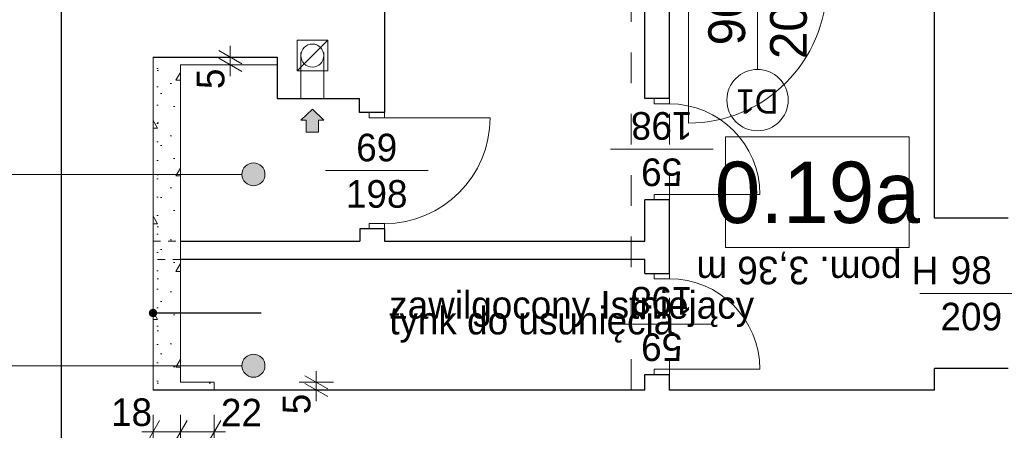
# Model space of a CAD drawing. Extents: x -145259 to -66341, y -2316 to 227384.
# Tile 7 of 141: x -127379 to -120953, y 54461 to 57137. Entities that reach past the tile are written whole.
import ezdxf

# ---------------------------------------------------------------- set-up
doc = ezdxf.new("R2010")
doc.units = 0
doc.header["$MEASUREMENT"] = 0
doc.linetypes.add('Hidden Line', pattern=[100, 50, -50])
doc.linetypes.add('Przerywana', pattern=[400, 200, -200])
for name, color, linetype, lineweight in [('Arch drzwi_Nr_Pióra__5', 7, 'Continuous', 13), ('Arch ocieplenie_Nr_Pióra__21', 7, 'Continuous', 13), ('Arch opisy okien_Nr_Pióra__5', 7, 'Continuous', 13), ('Arch opisy_Nr_Pióra__1', 7, 'Continuous', 25), ('Arch opisy_Nr_Pióra__21', 7, 'Continuous', 13), ('Arch wymiary_Nr_Pióra__21', 7, 'Continuous', 13), ('Arch wymiary_Nr_Pióra__5', 7, 'Continuous', 13), ('Arch zmurowania_Nr_Pióra__27', 7, 'Continuous', 35), ('Drzwi ArchiCAD_Nr_Pióra__27', 7, 'Continuous', 35), ('Drzwi ArchiCAD_Nr_Pióra__5', 7, 'Continuous', 13), ('Inwent kominy_Nr_Pióra__21', 7, 'Continuous', 13), ('INWENT OPISY_Nr_Pióra__21', 7, 'Continuous', 13), ('INWENT STROPY_Nr_Pióra__21', 7, 'Continuous', 13), ('INWENT. DRZWI_Nr_Pióra__21', 7, 'Continuous', 13), ('INWENT.ŚCIANY_Nr_Pióra__1', 7, 'Continuous', 25), ('INWENT.ŚCIANY_Nr_Pióra__20', 1, 'Continuous', 20)]:
    doc.layers.add(name, color=color, linetype=linetype, lineweight=lineweight)
for name, color, linetype in [('Arch ocieplenie', 7, 'Continuous'), ('Arch opisy', 7, 'Continuous'), ('Arch wymiary', 7, 'Continuous'), ('Arch zmurowania', 7, 'Continuous'), ('Drzwi ArchiCAD', 7, 'Continuous')]:
    doc.layers.add(name, color=color, linetype=linetype)
doc.layers.add('Arch opisy_Nr_Pióra__3', color=7, linetype='Continuous', lineweight=20, true_color=0xff6600)
doc.layers.add('INWENT.ŚCIANY_Nr_Pióra__2', color=7, linetype='Continuous', lineweight=13, true_color=0x7f7f7f)
doc.styles.add('GENERATED_STYLE_1', font='txt')
doc.styles.add('GENERATED_STYLE_5', font='txt')
doc.styles.add('GENERATED_STYLE_6', font='txt')
doc.styles.add('GENERATED_STYLE_7', font='txt')
doc.styles.add('GENERATED_STYLE_8', font='txt')
doc.dimstyles.new('GENERATED_STYLE__1', dxfattribs={"dimtxt": 179.999995, "dimasz": 114, "dimexe": 0.18, "dimexo": 0, "dimgap": 0.09, "dimtad": 1, "dimdec": 0, "dimlfac": 0.1, "dimzin": 0, "dimdsep": 46, "dimtxsty": 'GENERATED_STYLE_1', "dimblk": 'ARROWHEAD_2', "dimblk1": 'ARROWHEAD_2', "dimblk2": 'ARROWHEAD_2', "dimcen": 0.09, "dimclrd": 7, "dimclre": 7, "dimclrt": 7, "dimazin": 0, "dimtfac": 1, "dimtdec": 4, "dimtmove": 0, "dimatfit": 3, "dimfxl": 0, "dimtolj": 1, "dimtzin": 0, "dimarcsym": 0})
doc.dimstyles.new('GENERATED_STYLE__2', dxfattribs={"dimtxt": 179.999995, "dimasz": 114, "dimexe": 0.18, "dimexo": 0, "dimgap": 0.09, "dimtad": 1, "dimtih": 1, "dimtoh": 1, "dimdec": 0, "dimlfac": 0.1, "dimzin": 0, "dimdsep": 46, "dimtxsty": 'GENERATED_STYLE_1', "dimblk": 'ARROWHEAD_2', "dimblk1": 'ARROWHEAD_2', "dimblk2": 'ARROWHEAD_2', "dimcen": 0.09, "dimclrd": 7, "dimclre": 7, "dimclrt": 7, "dimazin": 0, "dimtfac": 1, "dimtdec": 4, "dimtmove": 0, "dimatfit": 3, "dimfxl": 0, "dimtolj": 1, "dimtzin": 0, "dimarcsym": 0})
doc.dimstyles.new('GENERATED_STYLE__9', dxfattribs={"dimtxt": 0.18, "dimasz": 109.44, "dimexe": 0.18, "dimexo": 0.0625, "dimgap": 0.09, "dimtad": 0, "dimtih": 1, "dimtoh": 1, "dimdec": 4, "dimzin": 0, "dimdsep": 46, "dimcen": 0.09, "dimadec": 0, "dimazin": 0, "dimtfac": 1, "dimtdec": 4, "dimtmove": 0, "dimatfit": 3, "dimldrblk": 'ARROWHEAD_11', "dimfxl": 0, "dimtolj": 1, "dimtzin": 0, "dimarcsym": 0})
pattern_1 = [(0, (0, 0), (0, 623.5383), [60, -300]), (0, (180, 311.8), (0, 623.5383), [60, -300]), (60, (0, 0), (-540, 311.7692), [60, -300]), (60, (360, 0), (-540, 311.7692), [60, -300]), (120, (60, 0), (540, 311.7692), [60, -300]), (120, (420, 0), (540, 311.7692), [60, -300]), (0, (0, 60), (0, 120), [0, -120, 0, -180.00001]), (45, (60, 60), (-84.85282, 84.85282), [0, -90, 0, -150.00001])]

# ---------------------------------------------------------------- blocks, each defined once
blk = doc.blocks.new('D1 Drzwi proste 14_8')
at = {"layer": 'Drzwi ArchiCAD_Nr_Pióra__27', "linetype": 'Continuous'}
for p, q in [((-510, 0), (-510, -115)), ((510, 0), (510, -115))]:
    blk.add_line(p, q, dxfattribs=at)
at = {"layer": 'Drzwi ArchiCAD_Nr_Pióra__5', "linetype": 'Continuous'}
for p, q in [((450, 0), (450, 900)), ((-450, 0), (-510, 0)), ((-510, 0), (-510, -115)), ((-450, -115), (-450, 0)), ((510, 0), (450, 0)), ((450, 0), (450, -115)), ((510, -115), (510, 0)), ((-510, -115), (-450, -115)), ((450, -115), (510, -115))]:
    blk.add_line(p, q, dxfattribs=at)
blk.add_arc((450, 0), 900, 90, 180, dxfattribs=at)
blk = doc.blocks.new('Ściana_100', base_point=(-123073.7, 57483.6))
at = {"layer": 'Arch zmurowania_Nr_Pióra__27', "linetype": 'Continuous'}
for p, q in [((-123073.7, 57478.6), (-123073.7, 57483.6)), ((-123073.7, 57363.6), (-123073.7, 57478.6)), ((-122053.7, 57478.6), (-122053.7, 57483.6)), ((-122053.7, 57363.6), (-122053.7, 57478.6))]:
    blk.add_line(p, q, dxfattribs=at)
at = {"layer": 'Drzwi ArchiCAD', "color": 8, "linetype": 'Continuous', "lineweight": 13, "true_color": 0x7f7f7f, "zscale": 1000, "rotation": 180}
blk.add_blockref('D1 Drzwi proste 14_8', (-122563.7, 57363.6), dxfattribs=at)
blk = doc.blocks.new('Ściana_103', base_point=(-126508.7, 54723.6))
at = {"layer": 'Arch ocieplenie_Nr_Pióra__21', "linetype": 'Continuous'}
h = blk.add_hatch(dxfattribs=at)
h.set_pattern_fill('Structural_Concrete', color=256, style=0, pattern_type=2)
h.set_pattern_definition(pattern_1)
h.paths.add_polyline_path([(-126328.7, 54773.6), (-126328.7, 56843.6), (-126508.7, 56893.6), (-126508.7, 54723.6)], flags=0)
for p, q in [((-126508.7, 56893.6), (-126508.7, 54723.6)), ((-126328.7, 54773.6), (-126328.7, 56843.6))]:
    blk.add_line(p, q, dxfattribs=at)
blk = doc.blocks.new('Ściana_104', base_point=(-126508.7, 54723.6))
at = {"layer": 'Arch ocieplenie_Nr_Pióra__21', "linetype": 'Continuous'}
h = blk.add_hatch(dxfattribs=at)
h.set_pattern_fill('Structural_Concrete', color=256, style=0, pattern_type=2)
h.set_pattern_definition(pattern_1)
h.paths.add_polyline_path([(-126508.7, 54723.6), (-126108.7, 54723.6), (-126108.7, 54773.6), (-126328.7, 54773.6)], flags=0)
for p, q in [((-126108.7, 54773.6), (-126328.7, 54773.6)), ((-126108.7, 54723.6), (-126108.7, 54773.6)), ((-126508.7, 54723.6), (-126108.7, 54723.6))]:
    blk.add_line(p, q, dxfattribs=at)
blk = doc.blocks.new('Ściana_105', base_point=(-126508.7, 56893.6))
at = {"layer": 'Arch ocieplenie_Nr_Pióra__21', "linetype": 'Continuous'}
h = blk.add_hatch(dxfattribs=at)
h.set_pattern_fill('Structural_Concrete', color=256, style=0, pattern_type=2)
h.set_pattern_definition(pattern_1)
h.paths.add_polyline_path([(-126328.7, 56843.6), (-125698.7, 56843.6), (-125698.7, 56893.6), (-126508.7, 56893.6)], flags=0)
for p, q in [((-125698.7, 56893.6), (-126508.7, 56893.6)), ((-125698.7, 56843.6), (-125698.7, 56893.6)), ((-126328.7, 56843.6), (-125698.7, 56843.6))]:
    blk.add_line(p, q, dxfattribs=at)
blk = doc.blocks.new('Linia_4', base_point=(-128861.5, 56129.2))
at = {"layer": 'Arch opisy_Nr_Pióra__21', "linetype": 'Continuous'}
blk.add_hatch(color=256, dxfattribs=at).paths.add_polyline_path([(-125778, 56129.2), (-125783.7, 56157.9), (-125800, 56182.2), (-125824.3, 56198.5), (-125853, 56204.2), (-125881.7, 56198.5), (-125906, 56182.2), (-125922.3, 56157.9), (-125928, 56129.2), (-125922.3, 56100.5), (-125906, 56076.2), (-125881.7, 56059.9), (-125853, 56054.2), (-125824.3, 56059.9), (-125800, 56076.2), (-125783.7, 56100.5)], flags=0)
blk.add_line((-128861.5, 56129.2), (-125928, 56129.2), dxfattribs=at)
blk.add_circle((-125853, 56129.2), 75, dxfattribs=at)
blk = doc.blocks.new('Linia_5', base_point=(-128861.5, 54881.6))
at = {"layer": 'Arch opisy_Nr_Pióra__21', "linetype": 'Continuous'}
blk.add_hatch(color=256, dxfattribs=at).paths.add_polyline_path([(-125778, 54881.6), (-125783.7, 54910.3), (-125800, 54934.6), (-125824.3, 54950.9), (-125853, 54956.6), (-125881.7, 54950.9), (-125906, 54934.6), (-125922.3, 54910.3), (-125928, 54881.6), (-125922.3, 54852.9), (-125906, 54828.5), (-125881.7, 54812.3), (-125853, 54806.6), (-125824.3, 54812.3), (-125800, 54828.5), (-125783.7, 54852.9)], flags=0)
blk.add_line((-128861.5, 54881.6), (-125928, 54881.6), dxfattribs=at)
blk.add_circle((-125853, 54881.6), 75, dxfattribs=at)
blk = doc.blocks.new('*D1243')
at = {"layer": 'Arch wymiary_Nr_Pióra__5', "linetype": 'Continuous'}
for p, q in [((-126508.7, 54337.5), (-126508.7, 54562.5)), ((-126328.7, 54337.5), (-126328.7, 54562.5)), ((-126465.4, 54525), (-126552, 54375)), ((-126285.4, 54525), (-126372, 54375)), ((-126582.1, 54450), (-126508.7, 54450)), ((-126508.7, 54450), (-126328.7, 54450))]:
    blk.add_line(p, q, dxfattribs=at)
at = {"layer": 'Arch wymiary_Nr_Pióra__21', "char_height": 180, "attachment_point": 7, "style": 'GENERATED_STYLE_1'}
for s, insert in [('{18}', (-126782.5, 54486)), ('{22}', (-126065.4, 54486))]:
    blk.add_mtext(s, dxfattribs=dict(at, insert=insert))
blk = doc.blocks.new('ARROWHEAD_2')
at = {"color": 0, "linetype": 'Continuous', "lineweight": 0}
for p, q in [((-0.378, -0.655), (0.378, 0.655)), ((0, 0), (-1, 0))]:
    blk.add_line(p, q, dxfattribs=at)
blk = doc.blocks.new('*D1244')
at = {"layer": 'Arch wymiary_Nr_Pióra__5', "linetype": 'Continuous'}
for p, q in [((-126328.7, 54337.5), (-126328.7, 54562.5)), ((-126108.7, 54337.5), (-126108.7, 54562.5)), ((-126285.4, 54525), (-126372, 54375)), ((-126152, 54375), (-126065.4, 54525)), ((-126328.7, 54450), (-126108.7, 54450)), ((-126108.7, 54450), (-126035.4, 54450))]:
    blk.add_line(p, q, dxfattribs=at)
at = {"layer": 'Arch wymiary_Nr_Pióra__21', "char_height": 180, "attachment_point": 7, "style": 'GENERATED_STYLE_1'}
for s, insert in [('{18}', (-126782.5, 54486)), ('{22}', (-126065.4, 54486))]:
    blk.add_mtext(s, dxfattribs=dict(at, insert=insert))
blk = doc.blocks.new('*D1246')
at = {"layer": 'Arch wymiary_Nr_Pióra__5', "linetype": 'Continuous'}
for p, q in [((-126079.2, 56936.9), (-125929.2, 56850.3)), ((-126004.2, 56893.6), (-126004.2, 56967)), ((-125891.7, 56893.6), (-126116.7, 56893.6)), ((-125929.2, 56800.3), (-126079.2, 56886.9)), ((-126004.2, 56843.6), (-126004.2, 56893.6)), ((-125891.7, 56843.6), (-126116.7, 56843.6)), ((-126004.2, 56770.3), (-126004.2, 56843.6))]:
    blk.add_line(p, q, dxfattribs=at)
at = {"layer": 'Arch wymiary_Nr_Pióra__21', "insert": (-126040.2, 56685.1), "char_height": 180, "attachment_point": 7, "rotation": 90, "style": 'GENERATED_STYLE_1'}
blk.add_mtext('{5}', dxfattribs=at)
blk = doc.blocks.new('*D1274')
at = {"layer": 'Arch wymiary_Nr_Pióra__5', "linetype": 'Continuous'}
for p, q in [((-125518.1, 54816.9), (-125368.1, 54730.3)), ((-125443.1, 54773.6), (-125443.1, 54847)), ((-125330.6, 54773.6), (-125555.6, 54773.6)), ((-125368.1, 54680.3), (-125518.1, 54766.9)), ((-125443.1, 54723.6), (-125443.1, 54773.6)), ((-125330.6, 54723.6), (-125555.6, 54723.6)), ((-125443.1, 54650.3), (-125443.1, 54723.6))]:
    blk.add_line(p, q, dxfattribs=at)
at = {"layer": 'Arch wymiary_Nr_Pióra__21', "insert": (-125479.1, 54565.1), "char_height": 180, "attachment_point": 7, "rotation": 90, "style": 'GENERATED_STYLE_1'}
blk.add_mtext('{5}', dxfattribs=at)
blk = doc.blocks.new('ARROWHEAD_11')
at = {"color": 0, "linetype": 'Continuous', "lineweight": 0}
blk.add_line((0, 0), (-1, 0), dxfattribs=at)
at = {"color": 0, "linetype": 'Continuous', "lineweight": 0, "const_width": 0.25, "flags": 128}
blk.add_lwpolyline([(-0.125, 0, 1), (0.125, 0, 1)], format="xyb", close=True, dxfattribs=at)

msp = doc.modelspace()

# ---------------------------------------------------------------- hatches: boundary and pattern name
at = {"layer": 'Inwent kominy_Nr_Pióra__21', "linetype": 'Continuous'}
msp.add_hatch(color=256, dxfattribs=at).paths.add_polyline_path([(-125393.7, 56483.6), (-125428.7, 56483.6), (-125428.7, 56403.6), (-125508.7, 56403.6), (-125508.7, 56483.6), (-125543.7, 56483.6), (-125468.7, 56553.6)], flags=0)

# ---------------------------------------------------------------- linework, layer by layer
at = {"layer": 'Arch drzwi_Nr_Pióra__5', "linetype": 'Continuous'}
msp.add_line((-122563.7, 57483.6), (-122563.7, 56813.6), dxfattribs=at)
at = {"layer": 'Arch opisy okien_Nr_Pióra__5', "linetype": 'Continuous'}
msp.add_circle((-122563.7, 56613.6), 200, dxfattribs=at)
at = {"layer": 'Arch opisy_Nr_Pióra__21', "linetype": 'Continuous'}
for p, q in [((-122773.1, 56373.3), (-122773.1, 55653.3)), ((-121573.1, 56373.3), (-122773.1, 56373.3)), ((-121573.1, 55653.3), (-121573.1, 56373.3)), ((-122773.1, 55653.3), (-121573.1, 55653.3))]:
    msp.add_line(p, q, dxfattribs=at)
at = {"layer": 'Inwent kominy_Nr_Pióra__21', "linetype": 'Continuous'}
for p, q in [((-125568.7, 56803.6), (-125568.7, 57003.6)), ((-125568.7, 57003.6), (-125368.7, 57003.6)), ((-125568.7, 56803.6), (-125368.7, 57003.6)), ((-125368.7, 57003.6), (-125368.7, 56803.6)), ((-125543.7, 56923.6), (-125543.7, 56623.6)), ((-125393.7, 56923.6), (-125393.7, 56623.6)), ((-125368.7, 56803.6), (-125568.7, 56803.6)), ((-125468.7, 56553.6), (-125543.7, 56483.6)), ((-125468.7, 56553.6), (-125393.7, 56483.6)), ((-125508.7, 56483.6), (-125543.7, 56483.6)), ((-125508.7, 56403.6), (-125508.7, 56483.6)), ((-125428.7, 56483.6), (-125428.7, 56403.6)), ((-125428.7, 56483.6), (-125393.7, 56483.6)), ((-125428.7, 56403.6), (-125508.7, 56403.6))]:
    msp.add_line(p, q, dxfattribs=at)
msp.add_circle((-125468.7, 56903.6), 75, dxfattribs=at)
at = {"layer": 'INWENT OPISY_Nr_Pióra__21', "linetype": 'Continuous'}
for p, q in [((-122853.7, 56293.6), (-123523.7, 56293.6)), ((-124713.7, 56153.5), (-125383.7, 56153.5)), ((-121503.7, 55353.6), (-120833.7, 55353.6)), ((-122853.7, 55153.6), (-123523.7, 55153.6))]:
    msp.add_line(p, q, dxfattribs=at)
at = {"layer": 'INWENT STROPY_Nr_Pióra__21', "linetype": 'Przerywana'}
for p, q in [((-123388.7, 54723.6), (-123388.7, 60893.6)), ((-123138.7, 54723.6), (-123138.7, 60893.6))]:
    msp.add_line(p, q, dxfattribs=at)
at = {"layer": 'INWENT. DRZWI_Nr_Pióra__21', "linetype": 'Continuous'}
for p, q in [((-123238.7, 56588.6), (-123238.7, 56623.6)), ((-123138.7, 56588.6), (-123138.7, 56623.6)), ((-123138.7, 56588.6), (-123238.7, 56588.6)), ((-125098.7, 56498.5), (-125098.7, 56533.5)), ((-124998.7, 56498.5), (-125098.7, 56498.5)), ((-124998.7, 56498.5), (-124998.7, 56533.5)), ((-124998.7, 56498.5), (-124308.7, 56498.5)), ((-123138.7, 55998.6), (-123238.7, 55998.6)), ((-123238.7, 55998.6), (-123238.7, 55963.6)), ((-123138.7, 55998.6), (-122548.2, 55998.6)), ((-123138.7, 55998.6), (-123138.7, 55963.6)), ((-124998.7, 55808.5), (-125098.7, 55808.5)), ((-125098.7, 55808.5), (-125098.7, 55773.5)), ((-124998.7, 55808.5), (-124998.7, 55773.5)), ((-123238.7, 55448.6), (-123238.7, 55483.6)), ((-123138.7, 55448.6), (-123138.7, 55483.6)), ((-123138.7, 55448.6), (-123238.7, 55448.6)), ((-123138.7, 54858.6), (-123238.7, 54858.6)), ((-123238.7, 54858.6), (-123238.7, 54823.6)), ((-123138.7, 54858.6), (-122548.2, 54858.6)), ((-123138.7, 54858.6), (-123138.7, 54823.6))]:
    msp.add_line(p, q, dxfattribs=at)
for centre, radius, start, end in [((-123138.7, 55998.6), 590.5, 0, 90), ((-124998.7, 56498.5), 690, 270, 0), ((-123138.7, 54858.6), 590.5, 0, 90)]:
    msp.add_arc(centre, radius, start, end, dxfattribs=at)
at = {"layer": 'INWENT.ŚCIANY_Nr_Pióra__1', "linetype": 'Continuous'}
for p, q in [((-127108.7, 61143.6), (-127108.7, 47903.6)), ((-124998.7, 57363.6), (-124998.7, 56533.5)), ((-123298.7, 56623.6), (-123298.7, 57363.6)), ((-123138.7, 56623.6), (-123138.7, 57363.6)), ((-121408.7, 55843.6), (-121408.7, 57363.6)), ((-126508.7, 56893.6), (-125698.7, 56893.6)), ((-125698.7, 56893.6), (-125698.7, 56623.6)), ((-125698.7, 56623.6), (-125162.1, 56623.6)), ((-125162.1, 56533.5), (-125162.1, 56623.6)), ((-123138.7, 56623.6), (-123298.7, 56623.6)), ((-124998.7, 56533.5), (-125162.1, 56533.5)), ((-123138.7, 55963.6), (-123298.7, 55963.6)), ((-123298.7, 55693.6), (-123298.7, 55963.6)), ((-123138.7, 55483.6), (-123138.7, 55963.6)), ((-120928.7, 55843.6), (-121408.7, 55843.6)), ((-124998.7, 55773.5), (-125158.7, 55773.5)), ((-125158.7, 55773.5), (-125158.7, 55693.6)), ((-124998.7, 55773.5), (-124998.7, 55693.6)), ((-126328.7, 55693.6), (-125158.7, 55693.6)), ((-124998.7, 55693.6), (-123298.7, 55693.6)), ((-123298.7, 55573.6), (-126328.7, 55573.6)), ((-123298.7, 55483.6), (-123298.7, 55573.6)), ((-123298.7, 55483.6), (-123138.7, 55483.6)), ((-123298.7, 54723.6), (-123298.7, 54823.6)), ((-123298.7, 54823.6), (-123138.7, 54823.6)), ((-123138.7, 54723.6), (-123138.7, 54823.6)), ((-121408.7, 54723.6), (-121408.7, 54863.6)), ((-120928.7, 54863.6), (-121408.7, 54863.6)), ((-123298.7, 54723.6), (-126508.7, 54723.6)), ((-121408.7, 54723.6), (-123138.7, 54723.6))]:
    msp.add_line(p, q, dxfattribs=at)
at = {"layer": 'INWENT.ŚCIANY_Nr_Pióra__2', "linetype": 'Hidden Line'}
for p, q in [((-126508.7, 55693.6), (-126328.7, 55693.6)), ((-126328.7, 55573.6), (-126508.7, 55573.6))]:
    msp.add_line(p, q, dxfattribs=at)
at = {"layer": 'INWENT.ŚCIANY_Nr_Pióra__20', "linetype": 'Continuous'}
msp.add_line((-126508.7, 54723.6), (-126508.7, 56893.6), dxfattribs=at)

# ---------------------------------------------------------------- block references
at = {"layer": 'Arch ocieplenie'}
for name, p in [('Ściana_103', (-126508.7, 54723.6)), ('Ściana_105', (-126508.7, 56893.6)), ('Ściana_104', (-126508.7, 54723.6))]:
    msp.add_blockref(name, p, dxfattribs=at)
at = {"layer": 'Arch opisy', "linetype": 'Continuous'}
for name, p in [('Linia_4', (-128861.5, 56129.2)), ('Linia_5', (-128861.5, 54881.6))]:
    msp.add_blockref(name, p, dxfattribs=at)
at = {"layer": 'Arch zmurowania'}
msp.add_blockref('Ściana_100', (-123073.7, 57483.6), dxfattribs=at)

# ---------------------------------------------------------------- texts
at = {"layer": 'Arch drzwi_Nr_Pióra__5', "linetype": 'Continuous', "insert": (-122884.8, 57148.6), "char_height": 240, "width": 1346.334, "attachment_point": 2, "rotation": 90, "line_spacing_factor": 1.007146, "style": 'GENERATED_STYLE_7'}
msp.add_mtext('{90\\P200}', dxfattribs=at)
at = {"layer": 'Arch opisy_Nr_Pióra__1', "linetype": 'Continuous', "insert": (-122563.7, 56524.5), "char_height": 160, "attachment_point": 2, "rotation": 180, "style": 'GENERATED_STYLE_8'}
msp.add_mtext('{D1}', dxfattribs=at)
at = {"layer": 'Arch opisy_Nr_Pióra__1', "linetype": 'Continuous', "insert": (-122173.1, 55806.3), "char_height": 400, "attachment_point": 8, "style": 'GENERATED_STYLE_5'}
msp.add_mtext('{0.19a}', dxfattribs=at)
at = {"layer": 'Arch opisy_Nr_Pióra__3', "linetype": 'Continuous', "insert": (-124967.1, 55199.9), "char_height": 180, "width": 2297.23, "attachment_point": 4, "line_spacing_factor": 0.340663, "style": 'GENERATED_STYLE_6'}
msp.add_mtext('{zawilgocony Istniejący \\Ptynk do usunięcia}', dxfattribs=at)
at = {"layer": 'INWENT OPISY_Nr_Pióra__21', "linetype": 'Continuous', "char_height": 180, "width": 1346.334, "attachment_point": 2, "rotation": 180, "line_spacing_factor": 1.007581, "style": 'GENERATED_STYLE_7'}
for insert in [(-123188.7, 56052.8), (-123188.7, 54912.8)]:
    msp.add_mtext('{59\\P198}', dxfattribs=dict(at, insert=insert))
at = {"layer": 'INWENT OPISY_Nr_Pióra__21', "linetype": 'Continuous', "char_height": 180, "width": 1346.334, "attachment_point": 2, "style": 'GENERATED_STYLE_7'}
for s, insert, line_spacing_factor in [('{69\\P198}', (-125048.7, 56394.3), 1.007581), ('{98\\P209}', (-121168.7, 55594.4), 1.007146)]:
    msp.add_mtext(s, dxfattribs=dict(at, insert=insert, line_spacing_factor=line_spacing_factor))
at = {"layer": 'INWENT OPISY_Nr_Pióra__21', "linetype": 'Continuous', "insert": (-122173.1, 55412.5), "char_height": 180, "attachment_point": 2, "rotation": 180, "style": 'GENERATED_STYLE_7'}
msp.add_mtext('{H pom. 3,36 m}', dxfattribs=at)

# ---------------------------------------------------------------- dimensions: what is measured, and where the dimension line sits
at = {"layer": 'Arch wymiary', "linetype": 'Continuous'}
for base, p1, p2, picture, middle in [((-126004.2, 56843.6), (-126103.7, 56843.6), (-126103.7, 56893.6), '*D1246', (-126130.2, 56753.3)), ((-125443.1, 54723.6), (-126308.7, 54723.6), (-126308.7, 54773.6), '*D1274', (-125569.1, 54633.3))]:
    dim = msp.add_linear_dim(base=base, p1=p1, p2=p2, angle=90, dimstyle='GENERATED_STYLE__1', dxfattribs=at)
    dim.commit()
    dim.dimension.update_dxf_attribs({"geometry": picture, "text_midpoint": middle})
for p1, p2, picture, middle in [((-126508.7, 51218.6), (-126328.7, 51218.6), '*D1243', (-126645.9, 54576)), ((-126328.7, 51218.6), (-126108.7, 54233.6), '*D1244', (-125928.8, 54576))]:
    dim = msp.add_linear_dim(base=(-126508.7, 54450), p1=p1, p2=p2, dimstyle='GENERATED_STYLE__2', dxfattribs=at)
    dim.commit()
    dim.dimension.update_dxf_attribs({"geometry": picture, "text_midpoint": middle})

# ---------------------------------------------------------------- leaders
at = {"layer": 'Arch opisy_Nr_Pióra__3', "linetype": 'Continuous', "annotation_type": 0, "has_hookline": 1, "hookline_direction": 1, "text_width": 1534.3}
msp.add_leader([(-126508.7, 55225.6), (-125802, 55225.6)], dimstyle='GENERATED_STYLE__9', dxfattribs=at)

doc.saveas('drawing.dxf')
